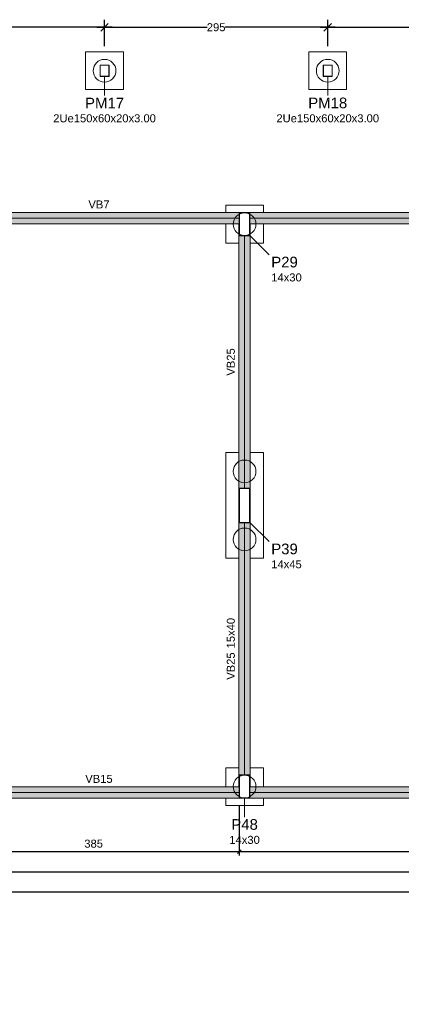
# Model space of a CAD drawing. Header units: millimetres. Extents: x 10906 to 25863, y 1966 to 4861.
# Tile 35 of 163: x 11144 to 11155, y 2925 to 2951. Entities that reach past the tile are written whole.
import ezdxf

# ---------------------------------------------------------------- set-up
doc = ezdxf.new("R2010")
doc.units = ezdxf.units.MM
doc.linetypes.add('DOT2', pattern=[3.175, 0, -3.175])
for name, color, linetype, lineweight in [('COTAS', 4, 'Continuous', 20), ('FO-Cotas', 4, 'Continuous', 5), ('FO-Eixos', 5, 'Continuous', 5), ('FO-Estacas dos blocos', 1, 'Continuous', 20), ('FO-Hachura viga', 41, 'Continuous', 5), ('FO-Pilares', 4, 'Continuous', 30), ('FO-Pilares genéricos', 30, 'Continuous', 5), ('FO-Seção das fundações', 7, 'Continuous', 5), ('FO-Textos das vigas', 7, 'Continuous', 5), ('FO-Textos dos pilares', 7, 'Continuous', 5), ('FO-Vigas', 1, 'Continuous', 20)]:
    doc.layers.add(name, color=color, linetype=linetype, lineweight=lineweight)
doc.styles.add('Annotative', font='arial.ttf')
doc.styles.add('Arial', font='arial.ttf')
doc.styles.get("Standard").update_dxf_attribs({"font": 'arial.ttf'})
doc.dimstyles.new('MURILO', dxfattribs={"dimscale": 0, "dimtxt": 1.5, "dimasz": 2.5, "dimexe": 1.25, "dimexo": 0, "dimtad": 1, "dimtxsty": 'Annotative', "dimblk": 'OBLIQUE', "dimcen": 2.5, "dimdle": 1.25, "dimclrd": 256, "dimclre": 256, "dimclrt": 7, "dimadec": 0, "dimazin": 0, "dimtfac": 1, "dimtmove": 0, "dimatfit": 3, "dimldrblk": 'OBLIQUE', "dimfxl": 1, "dimfxlon": 1, "dimtfillclr": 5, "dimlwe": -1, "dimarcsym": 0})
doc.dimstyles.new('UM_50.000000', dxfattribs={"dimtxt": 0.18, "dimasz": 0.2, "dimexe": 0.2, "dimexo": 0.5, "dimgap": 0, "dimtad": 1, "dimtih": 1, "dimtoh": 1, "dimlfac": 50, "dimzin": 0, "dimdsep": 46, "dimtxsty": 'Standard', "dimcen": 0.09, "dimdle": 0.2, "dimclrd": 256, "dimclre": 256, "dimclrt": 7, "dimazin": 0, "dimtfac": 1, "dimtofl": 0, "dimtmove": 0, "dimatfit": 3, "dimfxl": 1, "dimtolj": 1, "dimtzin": 0, "dimarcsym": 0})

# ---------------------------------------------------------------- blocks, each defined once
blk = doc.blocks.new('_Oblique')
at = {"color": 0, "linetype": 'ByBlock', "lineweight": -2}
blk.add_line((-0.5, -0.5), (0.5, 0.5), dxfattribs=at)
blk = doc.blocks.new('*D19')
at = {"layer": 'Defpoints', "color": 0, "transparency": 16777216}
for p in [(11142.588, 2930.518), (11150.288, 2930.518), (11150.288, 2929.106)]:
    blk.add_point(p, dxfattribs=at)
at = {"layer": 'FO-Cotas', "lineweight": -2, "transparency": 16777216}
for p, q in [((11142.588, 2930.318), (11142.588, 2929.006)), ((11150.288, 2930.318), (11150.288, 2929.006)), ((11142.488, 2929.106), (11150.388, 2929.106))]:
    blk.add_line(p, q, dxfattribs=at)
at = {"layer": 'FO-Cotas', "lineweight": -2, "transparency": 16777216, "xscale": 0.1, "yscale": 0.1, "zscale": 0.1, "rotation": 180}
blk.add_blockref('_Oblique', (11142.588, 2929.106), dxfattribs=at)
at = {"layer": 'FO-Cotas', "lineweight": -2, "transparency": 16777216, "xscale": 0.1, "yscale": 0.1, "zscale": 0.1}
blk.add_blockref('_Oblique', (11150.288, 2929.106), dxfattribs=at)
at = {"layer": 'FO-Cotas', "color": 7, "transparency": 16777216, "insert": (11146.438, 2929.317), "char_height": 0.2118, "attachment_point": 5, "rotation": 0.0057, "style": 'Arial'}
blk.add_mtext('\\A1;385', dxfattribs=at)
blk = doc.blocks.new('*D20')
at = {"layer": 'Defpoints', "color": 0, "transparency": 16777216}
for p in [(11150.288, 2930.518), (11161.388, 2930.518), (11161.388, 2929.106)]:
    blk.add_point(p, dxfattribs=at)
at = {"layer": 'FO-Cotas', "lineweight": -2, "transparency": 16777216}
for p, q in [((11150.288, 2930.318), (11150.288, 2929.006)), ((11161.388, 2930.318), (11161.388, 2929.006)), ((11150.188, 2929.106), (11161.488, 2929.106))]:
    blk.add_line(p, q, dxfattribs=at)
at = {"layer": 'FO-Cotas', "lineweight": -2, "transparency": 16777216, "xscale": 0.1, "yscale": 0.1, "zscale": 0.1, "rotation": 180}
blk.add_blockref('_Oblique', (11150.288, 2929.106), dxfattribs=at)
at = {"layer": 'FO-Cotas', "lineweight": -2, "transparency": 16777216, "xscale": 0.1, "yscale": 0.1, "zscale": 0.1}
blk.add_blockref('_Oblique', (11161.388, 2929.106), dxfattribs=at)
at = {"layer": 'FO-Cotas', "color": 7, "transparency": 16777216, "insert": (11155.838, 2929.317), "char_height": 0.2118, "attachment_point": 5, "rotation": 0.0057, "style": 'Arial'}
blk.add_mtext('\\A1;555', dxfattribs=at)
blk = doc.blocks.new('*D25')
at = {"layer": 'Defpoints', "color": 0, "transparency": 16777216}
for p in [(11118.778, 2930.518), (11194.978, 2930.518), (11194.978, 2928.576)]:
    blk.add_point(p, dxfattribs=at)
at = {"layer": 'FO-Cotas', "lineweight": -2, "transparency": 16777216}
for p, q in [((11118.778, 2930.318), (11118.778, 2928.476)), ((11194.978, 2930.318), (11194.978, 2928.476)), ((11118.678, 2928.576), (11195.078, 2928.576))]:
    blk.add_line(p, q, dxfattribs=at)
at = {"layer": 'FO-Cotas', "lineweight": -2, "transparency": 16777216, "xscale": 0.1, "yscale": 0.1, "zscale": 0.1, "rotation": 180}
blk.add_blockref('_Oblique', (11118.778, 2928.576), dxfattribs=at)
at = {"layer": 'FO-Cotas', "lineweight": -2, "transparency": 16777216, "xscale": 0.1, "yscale": 0.1, "zscale": 0.1}
blk.add_blockref('_Oblique', (11194.978, 2928.576), dxfattribs=at)
at = {"layer": 'FO-Cotas', "color": 7, "transparency": 16777216, "insert": (11156.878, 2928.788), "char_height": 0.2118, "attachment_point": 5, "rotation": 0.0057, "style": 'Arial'}
blk.add_mtext('\\A1;3810', dxfattribs=at)
blk = doc.blocks.new('*D65')
at = {"layer": 'Defpoints', "color": 0, "transparency": 16777216}
for p in [(11152.626, 2950.917), (11152.626, 2949.918), (11158.526, 2949.918)]:
    blk.add_point(p, dxfattribs=at)
at = {"layer": 'FO-Cotas', "lineweight": -2, "transparency": 16777216}
for p, q in [((11152.626, 2950.418), (11152.626, 2951.117)), ((11158.526, 2950.418), (11158.526, 2951.117)), ((11152.426, 2950.917), (11155.34, 2950.917)), ((11158.726, 2950.917), (11155.813, 2950.917))]:
    blk.add_line(p, q, dxfattribs=at)
at = {"layer": 'FO-Cotas', "lineweight": -2, "transparency": 16777216, "xscale": 0.2, "yscale": 0.2, "zscale": 0.2, "rotation": 180}
blk.add_blockref('_Oblique', (11152.626, 2950.917), dxfattribs=at)
at = {"layer": 'FO-Cotas', "lineweight": -2, "transparency": 16777216, "xscale": 0.2, "yscale": 0.2, "zscale": 0.2}
blk.add_blockref('_Oblique', (11158.526, 2950.917), dxfattribs=at)
at = {"layer": 'FO-Cotas', "color": 7, "transparency": 16777216, "insert": (11155.576, 2950.917), "char_height": 0.2118, "attachment_point": 5, "rotation": 0.0057, "style": 'Arial'}
blk.add_mtext('\\A1;295', dxfattribs=at)
blk = doc.blocks.new('*D66')
at = {"layer": 'Defpoints', "color": 0, "transparency": 16777216}
for p in [(11146.726, 2950.917), (11146.726, 2949.918), (11152.626, 2949.918)]:
    blk.add_point(p, dxfattribs=at)
at = {"layer": 'FO-Cotas', "lineweight": -2, "transparency": 16777216}
for p, q in [((11146.726, 2950.418), (11146.726, 2951.117)), ((11152.626, 2950.418), (11152.626, 2951.117)), ((11146.526, 2950.917), (11149.44, 2950.917)), ((11152.826, 2950.917), (11149.913, 2950.917))]:
    blk.add_line(p, q, dxfattribs=at)
at = {"layer": 'FO-Cotas', "lineweight": -2, "transparency": 16777216, "xscale": 0.2, "yscale": 0.2, "zscale": 0.2, "rotation": 180}
blk.add_blockref('_Oblique', (11146.726, 2950.917), dxfattribs=at)
at = {"layer": 'FO-Cotas', "lineweight": -2, "transparency": 16777216, "xscale": 0.2, "yscale": 0.2, "zscale": 0.2}
blk.add_blockref('_Oblique', (11152.626, 2950.917), dxfattribs=at)
at = {"layer": 'FO-Cotas', "color": 7, "transparency": 16777216, "insert": (11149.676, 2950.917), "char_height": 0.2118, "attachment_point": 5, "rotation": 0.0057, "style": 'Arial'}
blk.add_mtext('\\A1;295', dxfattribs=at)
blk = doc.blocks.new('*D67')
at = {"layer": 'Defpoints', "color": 0, "transparency": 16777216}
for p in [(11140.866, 2950.917), (11140.866, 2949.918), (11146.726, 2949.918)]:
    blk.add_point(p, dxfattribs=at)
at = {"layer": 'FO-Cotas', "lineweight": -2, "transparency": 16777216}
for p, q in [((11140.866, 2950.418), (11140.866, 2951.117)), ((11146.726, 2950.418), (11146.726, 2951.117)), ((11140.666, 2950.917), (11143.561, 2950.917)), ((11146.926, 2950.917), (11144.032, 2950.917))]:
    blk.add_line(p, q, dxfattribs=at)
at = {"layer": 'FO-Cotas', "lineweight": -2, "transparency": 16777216, "xscale": 0.2, "yscale": 0.2, "zscale": 0.2, "rotation": 180}
blk.add_blockref('_Oblique', (11140.866, 2950.917), dxfattribs=at)
at = {"layer": 'FO-Cotas', "lineweight": -2, "transparency": 16777216, "xscale": 0.2, "yscale": 0.2, "zscale": 0.2}
blk.add_blockref('_Oblique', (11146.726, 2950.917), dxfattribs=at)
at = {"layer": 'FO-Cotas', "color": 7, "transparency": 16777216, "insert": (11143.796, 2950.917), "char_height": 0.2118, "attachment_point": 5, "rotation": 0.0057, "style": 'Arial'}
blk.add_mtext('\\A1;293', dxfattribs=at)
blk = doc.blocks.new('*D1459')
at = {"layer": 'COTAS', "lineweight": -2, "transparency": 16777216}
blk.add_line((11118.653, 2928.047), (11160.853, 2928.047), dxfattribs=at)
at = {"layer": 'COTAS', "transparency": 16777216}
for p, q in [((11118.778, 2928.147), (11118.778, 2927.922)), ((11160.728, 2927.947), (11160.728, 2928.172))]:
    blk.add_line(p, q, dxfattribs=at)
at = {"layer": 'Defpoints', "color": 0, "transparency": 16777216}
for p in [(11118.778, 2930.518), (11160.728, 2928.047), (11160.728, 2925.068)]:
    blk.add_point(p, dxfattribs=at)
at = {"layer": 'COTAS', "lineweight": -2, "transparency": 16777216, "xscale": 0.25, "yscale": 0.25, "zscale": 0.25, "rotation": 180}
blk.add_blockref('_Oblique', (11118.778, 2928.047), dxfattribs=at)
at = {"layer": 'COTAS', "lineweight": -2, "transparency": 16777216, "xscale": 0.25, "yscale": 0.25, "zscale": 0.25}
blk.add_blockref('_Oblique', (11160.728, 2928.047), dxfattribs=at)
at = {"layer": 'COTAS', "color": 7, "transparency": 16777216, "insert": (11139.753, 2928.229), "char_height": 0.2, "attachment_point": 5, "style": 'Annotative'}
blk.add_mtext('2097,5', dxfattribs=at)

msp = doc.modelspace()

# ---------------------------------------------------------------- hatches: boundary and pattern name
at = {"layer": 'FO-Hachura viga', "linetype": 'Continuous'}
for points in [[(11150.2885, 2945.71751), (11150.2885, 2945.71751), (11150.2885, 2946.00751), (11150.5685, 2946.00751), (11150.5685, 2946.01751), (11142.8685, 2946.01751), (11142.8685, 2945.71751), (11150.2885, 2945.71751)], [(11161.3885, 2945.71751), (11161.3885, 2945.71751), (11161.3885, 2946.00751), (11161.6685, 2946.00751), (11161.6685, 2946.01751), (11150.5685, 2946.01751), (11150.5685, 2945.71751), (11161.3885, 2945.71751)], [(11150.5685, 2938.71751), (11150.5685, 2938.71751), (11150.5685, 2937.81751), (11150.5785, 2937.81751), (11150.5785, 2945.71751), (11150.5685, 2945.71751), (11150.5685, 2945.40751), (11150.2885, 2945.40751), (11150.2885, 2945.71751), (11150.2785, 2945.71751), (11150.2785, 2937.81751), (11150.2885, 2937.81751), (11150.2885, 2938.71751), (11150.5685, 2938.71751)], [(11150.5785, 2938.71751), (11150.5785, 2938.71751), (11150.5685, 2938.71751), (11150.5685, 2937.81751), (11150.2885, 2937.81751), (11150.2885, 2938.71751), (11150.2785, 2938.71751), (11150.2785, 2930.81751), (11150.2885, 2930.81751), (11150.2885, 2931.12751), (11150.5685, 2931.12751), (11150.5685, 2930.81751), (11150.5785, 2930.81751), (11150.5785, 2938.71751)], [(11142.8685, 2930.81751), (11142.8685, 2930.81751), (11142.8685, 2930.52751), (11142.5885, 2930.52751), (11142.5885, 2930.51751), (11150.2885, 2930.51751), (11150.2885, 2930.81751), (11142.8685, 2930.81751)], [(11150.5685, 2930.81751), (11150.5685, 2930.81751), (11150.5685, 2930.52751), (11150.2885, 2930.52751), (11150.2885, 2930.51751), (11161.3885, 2930.51751), (11161.3885, 2930.81751), (11150.5685, 2930.81751)]]:
    msp.add_hatch(color=256, dxfattribs=at).paths.add_polyline_path(points)

# ---------------------------------------------------------------- linework, layer by layer
at = {"layer": 'FO-Cotas'}
for p, q in [((11146.7265, 2949.61751), (11146.7265, 2949.10919)), ((11152.6265, 2949.61751), (11152.6265, 2949.10919)), ((11150.5685, 2945.40751), (11151.07682, 2944.89919)), ((11150.5685, 2937.81751), (11151.07682, 2937.30919)), ((11150.4285, 2930.52751), (11150.4285, 2930.01919))]:
    msp.add_line(p, q, dxfattribs=at)
at = {"layer": 'FO-Eixos'}
for p, q in [((11142.8685, 2945.86751), (11150.2885, 2945.86751)), ((11150.5685, 2945.86751), (11161.3885, 2945.86751)), ((11150.4285, 2938.71751), (11150.4285, 2945.40751)), ((11150.4285, 2931.12751), (11150.4285, 2937.81751)), ((11142.8685, 2930.66751), (11150.2885, 2930.66751)), ((11150.5685, 2930.66751), (11161.3885, 2930.66751))]:
    msp.add_line(p, q, dxfattribs=at)
at = {"layer": 'FO-Estacas dos blocos'}
for centre in [(11146.7265, 2949.76751), (11152.6265, 2949.76751), (11150.4285, 2945.70751), (11150.4285, 2939.16751), (11150.4285, 2937.36751), (11150.4285, 2930.82751)]:
    msp.add_circle(centre, 0.3, dxfattribs=at)
at = {"layer": 'FO-Pilares'}
for points in [[(11150.2885, 2945.40751), (11150.4285, 2945.40751), (11150.5685, 2945.40751), (11150.5685, 2945.70751), (11150.5685, 2946.00751), (11150.4285, 2946.00751), (11150.2885, 2946.00751), (11150.2885, 2945.70751), (11150.2885, 2945.40751)], [(11150.2885, 2937.81751), (11150.4285, 2937.81751), (11150.5685, 2937.81751), (11150.5685, 2938.26751), (11150.5685, 2938.71751), (11150.4285, 2938.71751), (11150.2885, 2938.71751), (11150.2885, 2938.26751), (11150.2885, 2937.81751)], [(11150.2885, 2930.52751), (11150.4285, 2930.52751), (11150.5685, 2930.52751), (11150.5685, 2930.82751), (11150.5685, 2931.12751), (11150.4285, 2931.12751), (11150.2885, 2931.12751), (11150.2885, 2930.82751), (11150.2885, 2930.52751)]]:
    msp.add_lwpolyline(points, close=True, dxfattribs=at)
at = {"layer": 'FO-Pilares genéricos'}
for points in [[(11146.8405, 2949.91751), (11146.84144, 2949.91743), (11146.84235, 2949.91721), (11146.84322, 2949.91685), (11146.84402, 2949.91636), (11146.84474, 2949.91575), (11146.84535, 2949.91503), (11146.84584, 2949.91423), (11146.8462, 2949.91336), (11146.84642, 2949.91244), (11146.8465, 2949.91151), (11146.8465, 2949.62351), (11146.84642, 2949.62257), (11146.8462, 2949.62165), (11146.84584, 2949.62078), (11146.84535, 2949.61998), (11146.84474, 2949.61926), (11146.84402, 2949.61865), (11146.84322, 2949.61816), (11146.84235, 2949.6178), (11146.84144, 2949.61758), (11146.8405, 2949.61751), (11146.6125, 2949.61751), (11146.61156, 2949.61758), (11146.61064, 2949.6178), (11146.60977, 2949.61816), (11146.60897, 2949.61865), (11146.60825, 2949.61926), (11146.60764, 2949.61998), (11146.60715, 2949.62078), (11146.60679, 2949.62165), (11146.60657, 2949.62257), (11146.6065, 2949.62351), (11146.6065, 2949.91151), (11146.60657, 2949.91244), (11146.60679, 2949.91336), (11146.60715, 2949.91423), (11146.60764, 2949.91503), (11146.60825, 2949.91575), (11146.60897, 2949.91636), (11146.60977, 2949.91685), (11146.61064, 2949.91721), (11146.61156, 2949.91743), (11146.6125, 2949.91751), (11146.8405, 2949.91751)], [(11146.8345, 2949.91151), (11146.83544, 2949.91143), (11146.83635, 2949.91121), (11146.83722, 2949.91085), (11146.83802, 2949.91036), (11146.83874, 2949.90975), (11146.83935, 2949.90903), (11146.83984, 2949.90823), (11146.8402, 2949.90736), (11146.84042, 2949.90644), (11146.8405, 2949.90551), (11146.8405, 2949.62951), (11146.84042, 2949.62857), (11146.8402, 2949.62765), (11146.83984, 2949.62678), (11146.83935, 2949.62598), (11146.83874, 2949.62526), (11146.83802, 2949.62465), (11146.83722, 2949.62416), (11146.83635, 2949.6238), (11146.83544, 2949.62358), (11146.8345, 2949.62351), (11146.6185, 2949.62351), (11146.61756, 2949.62358), (11146.61664, 2949.6238), (11146.61577, 2949.62416), (11146.61497, 2949.62465), (11146.61425, 2949.62526), (11146.61364, 2949.62598), (11146.61315, 2949.62678), (11146.61279, 2949.62765), (11146.61257, 2949.62857), (11146.6125, 2949.62951), (11146.6125, 2949.90551), (11146.61257, 2949.90644), (11146.61279, 2949.90736), (11146.61315, 2949.90823), (11146.61364, 2949.90903), (11146.61425, 2949.90975), (11146.61497, 2949.91036), (11146.61577, 2949.91085), (11146.61664, 2949.91121), (11146.61756, 2949.91143), (11146.6185, 2949.91151), (11146.8345, 2949.91151)], [(11152.7405, 2949.91751), (11152.74144, 2949.91743), (11152.74235, 2949.91721), (11152.74322, 2949.91685), (11152.74402, 2949.91636), (11152.74474, 2949.91575), (11152.74535, 2949.91503), (11152.74584, 2949.91423), (11152.7462, 2949.91336), (11152.74642, 2949.91244), (11152.7465, 2949.91151), (11152.7465, 2949.62351), (11152.74642, 2949.62257), (11152.7462, 2949.62165), (11152.74584, 2949.62078), (11152.74535, 2949.61998), (11152.74474, 2949.61926), (11152.74402, 2949.61865), (11152.74322, 2949.61816), (11152.74235, 2949.6178), (11152.74144, 2949.61758), (11152.7405, 2949.61751), (11152.5125, 2949.61751), (11152.51156, 2949.61758), (11152.51064, 2949.6178), (11152.50977, 2949.61816), (11152.50897, 2949.61865), (11152.50825, 2949.61926), (11152.50764, 2949.61998), (11152.50715, 2949.62078), (11152.50679, 2949.62165), (11152.50657, 2949.62257), (11152.5065, 2949.62351), (11152.5065, 2949.91151), (11152.50657, 2949.91244), (11152.50679, 2949.91336), (11152.50715, 2949.91423), (11152.50764, 2949.91503), (11152.50825, 2949.91575), (11152.50897, 2949.91636), (11152.50977, 2949.91685), (11152.51064, 2949.91721), (11152.51156, 2949.91743), (11152.5125, 2949.91751), (11152.7405, 2949.91751)], [(11152.7345, 2949.91151), (11152.73544, 2949.91143), (11152.73635, 2949.91121), (11152.73722, 2949.91085), (11152.73802, 2949.91036), (11152.73874, 2949.90975), (11152.73935, 2949.90903), (11152.73984, 2949.90823), (11152.7402, 2949.90736), (11152.74042, 2949.90644), (11152.7405, 2949.90551), (11152.7405, 2949.62951), (11152.74042, 2949.62857), (11152.7402, 2949.62765), (11152.73984, 2949.62678), (11152.73935, 2949.62598), (11152.73874, 2949.62526), (11152.73802, 2949.62465), (11152.73722, 2949.62416), (11152.73635, 2949.6238), (11152.73544, 2949.62358), (11152.7345, 2949.62351), (11152.5185, 2949.62351), (11152.51756, 2949.62358), (11152.51664, 2949.6238), (11152.51577, 2949.62416), (11152.51497, 2949.62465), (11152.51425, 2949.62526), (11152.51364, 2949.62598), (11152.51315, 2949.62678), (11152.51279, 2949.62765), (11152.51257, 2949.62857), (11152.5125, 2949.62951), (11152.5125, 2949.90551), (11152.51257, 2949.90644), (11152.51279, 2949.90736), (11152.51315, 2949.90823), (11152.51364, 2949.90903), (11152.51425, 2949.90975), (11152.51497, 2949.91036), (11152.51577, 2949.91085), (11152.51664, 2949.91121), (11152.51756, 2949.91143), (11152.5185, 2949.91151), (11152.7345, 2949.91151)]]:
    msp.add_lwpolyline(points, close=True, dxfattribs=at)
at = {"layer": 'FO-Pilares genéricos', "linetype": 'DOT2', "ltscale": 0.05}
for points in [[(11146.6065, 2949.61751), (11146.7265, 2949.61751), (11146.8465, 2949.61751), (11146.8465, 2949.76751), (11146.8465, 2949.91751), (11146.7265, 2949.91751), (11146.6065, 2949.91751), (11146.6065, 2949.76751), (11146.6065, 2949.61751)], [(11146.6065, 2949.61751), (11146.7265, 2949.61751), (11146.8465, 2949.61751), (11146.8465, 2949.76751), (11146.8465, 2949.91751), (11146.7265, 2949.91751), (11146.6065, 2949.91751), (11146.6065, 2949.76751), (11146.6065, 2949.61751)], [(11152.5065, 2949.61751), (11152.6265, 2949.61751), (11152.7465, 2949.61751), (11152.7465, 2949.76751), (11152.7465, 2949.91751), (11152.6265, 2949.91751), (11152.5065, 2949.91751), (11152.5065, 2949.76751), (11152.5065, 2949.61751)], [(11152.5065, 2949.61751), (11152.6265, 2949.61751), (11152.7465, 2949.61751), (11152.7465, 2949.76751), (11152.7465, 2949.91751), (11152.6265, 2949.91751), (11152.5065, 2949.91751), (11152.5065, 2949.76751), (11152.5065, 2949.61751)]]:
    msp.add_lwpolyline(points, close=True, dxfattribs=at)
at = {"layer": 'FO-Seção das fundações'}
for points in [[(11146.2265, 2950.26751), (11147.2265, 2950.26751)], [(11146.2265, 2950.26751), (11146.2265, 2949.26751)], [(11147.2265, 2949.26751), (11147.2265, 2950.26751)], [(11152.1265, 2950.26751), (11153.1265, 2950.26751)], [(11152.1265, 2950.26751), (11152.1265, 2949.26751)], [(11153.1265, 2949.26751), (11153.1265, 2950.26751)], [(11147.2265, 2949.26751), (11146.2265, 2949.26751)], [(11153.1265, 2949.26751), (11152.1265, 2949.26751)], [(11149.9285, 2946.20751), (11150.9285, 2946.20751)], [(11149.9285, 2946.20751), (11149.9285, 2946.01751)], [(11150.9285, 2946.01751), (11150.9285, 2946.20751)], [(11149.9285, 2945.71751), (11149.9285, 2945.20751)], [(11150.9285, 2945.20751), (11150.9285, 2945.71751)], [(11150.2785, 2945.20751), (11149.9285, 2945.20751)], [(11150.9285, 2945.20751), (11150.5785, 2945.20751)], [(11149.9285, 2939.66751), (11149.9285, 2936.86751)], [(11149.9285, 2939.66751), (11150.2785, 2939.66751)], [(11150.5785, 2939.66751), (11150.9285, 2939.66751)], [(11150.9285, 2936.86751), (11150.9285, 2939.66751)], [(11150.2785, 2936.86751), (11149.9285, 2936.86751)], [(11150.9285, 2936.86751), (11150.5785, 2936.86751)], [(11149.9285, 2931.32751), (11149.9285, 2930.81751)], [(11149.9285, 2931.32751), (11150.2785, 2931.32751)], [(11150.5785, 2931.32751), (11150.9285, 2931.32751)], [(11150.9285, 2930.81751), (11150.9285, 2931.32751)], [(11149.9285, 2930.51751), (11149.9285, 2930.32751)], [(11150.9285, 2930.32751), (11150.9285, 2930.51751)], [(11150.9285, 2930.32751), (11149.9285, 2930.32751)]]:
    msp.add_lwpolyline(points, dxfattribs=at)
at = {"layer": 'FO-Vigas'}
for p, q in [((11142.8685, 2946.01751), (11150.5685, 2946.01751)), ((11150.5685, 2946.01751), (11161.6685, 2946.01751)), ((11142.8785, 2945.71751), (11150.2785, 2945.71751)), ((11150.2785, 2938.71751), (11150.2785, 2945.71751)), ((11150.5785, 2945.71751), (11161.3785, 2945.71751)), ((11150.5785, 2937.81751), (11150.5785, 2945.71751)), ((11150.2785, 2930.81751), (11150.2785, 2938.71751)), ((11150.5785, 2930.81751), (11150.5785, 2937.81751)), ((11142.8785, 2930.81751), (11150.2785, 2930.81751)), ((11150.5785, 2930.81751), (11161.3785, 2930.81751)), ((11142.5885, 2930.51751), (11150.2885, 2930.51751)), ((11150.2885, 2930.51751), (11161.3885, 2930.51751))]:
    msp.add_line(p, q, dxfattribs=at)

# ---------------------------------------------------------------- texts
at = {"layer": 'FO-Textos das vigas', "char_height": 0.2118, "attachment_point": 8, "line_spacing_factor": 0.798, "style": 'Arial'}
for s, insert, width in [('VB7', (11146.5785, 2946.12341), 1.1331486), ('VB15', (11146.5785, 2930.92341), 1.4697584)]:
    msp.add_mtext(s, dxfattribs=dict(at, insert=insert, width=width))
at = {"layer": 'FO-Textos das vigas', "char_height": 0.2118, "rotation": 90, "line_spacing_factor": 0.798, "style": 'Arial'}
for s, insert, width, attachment_point in [('VB25', (11150.1726, 2942.06251), 1.4697584, 8), ('15x40', (11150.1726, 2934.48418), 1.6307878, 7), ('VB25', (11150.1726, 2934.37828), 1.4697584, 9)]:
    msp.add_mtext(s, dxfattribs=dict(at, insert=insert, width=width, attachment_point=attachment_point))
at = {"layer": 'FO-Textos dos pilares', "line_spacing_factor": 0.798, "style": 'Arial'}
for s, insert, char_height, width, attachment_point in [('PM17', (11146.7265, 2948.77031), 0.2824, 2.0695183, 8), ('PM18', (11152.6265, 2948.77031), 0.2824, 2.0695183, 8), ('2Ue150x60x20x3.00', (11146.7265, 2948.39966), 0.2118, 5.4125862, 8), ('2Ue150x60x20x3.00', (11152.6265, 2948.39966), 0.2118, 5.4125862, 8), ('P29', (11151.1333, 2944.56031), 0.2824, 1.4026019, 7), ('14x30', (11151.1333, 2944.18966), 0.2118, 1.6267108, 7), ('P39', (11151.1333, 2936.97031), 0.2824, 1.41596, 7), ('14x45', (11151.1333, 2936.59966), 0.2118, 1.6307878, 7), ('P48', (11150.4285, 2929.68031), 0.2824, 1.4121434, 8), ('14x30', (11150.4285, 2929.30966), 0.2118, 1.6307878, 8)]:
    msp.add_mtext(s, dxfattribs=dict(at, insert=insert, char_height=char_height, width=width, attachment_point=attachment_point))

# ---------------------------------------------------------------- dimensions: what is measured, and where the dimension line sits
at = {"layer": 'COTAS'}
dim = msp.add_linear_dim(base=(11160.7285, 2928.04651), p1=(11118.7785, 2930.51751), p2=(11160.7285, 2925.06751), dimstyle='MURILO', override={"dimtxt": 2, "dimlfac": 50}, dxfattribs=at)
dim.commit()
dim.dimension.update_dxf_attribs({"geometry": '*D1459', "text_midpoint": (11139.7535, 2928.2292)})
at = {"layer": 'FO-Cotas'}
for base, p1, p2, picture, middle in [((11140.8665, 2950.91735), (11146.7265, 2949.91751), (11140.8665, 2949.91751), '*D67', (11143.7965, 2950.91735)), ((11146.7265, 2950.91735), (11152.6265, 2949.91751), (11146.7265, 2949.91751), '*D66', (11149.6765, 2950.91735)), ((11152.6265, 2950.91735), (11158.5265, 2949.91751), (11152.6265, 2949.91751), '*D65', (11155.5765, 2950.91735))]:
    dim = msp.add_linear_dim(base=base, p1=p1, p2=p2, dimstyle='UM_50.000000', override={"dimtxt": 0.2118, "dimtih": 0, "dimtoh": 0, "dimzin": 8, "dimtxsty": 'Arial', "dimblk": 'Oblique', "dimblk1": 'Oblique', "dimblk2": 'Oblique', "dimsah": 1, "dimclrt": 7, "dimazin": 3, "dimtmove": 2, "dimldrblk": 'Oblique'}, dxfattribs=at)
    dim.commit()
    dim.dimension.update_dxf_attribs({"geometry": picture, "text_midpoint": middle, "text_rotation": 0.00573})
for base, p1, p2, picture, middle in [((11194.9785, 2928.57601), (11118.7785, 2930.51751), (11194.9785, 2930.51751), '*D25', (11156.8785, 2928.78781)), ((11150.2885, 2929.10551), (11142.5885, 2930.51751), (11150.2885, 2930.51751), '*D19', (11146.4385, 2929.31731)), ((11161.3885, 2929.10551), (11150.2885, 2930.51751), (11161.3885, 2930.51751), '*D20', (11155.8385, 2929.31731))]:
    dim = msp.add_linear_dim(base=base, p1=p1, p2=p2, dimstyle='UM_50.000000', override={"dimtxt": 0.2118, "dimasz": 0.1, "dimexe": 0.1, "dimexo": 0.2, "dimtad": 1, "dimtih": 0, "dimtoh": 0, "dimdec": 1, "dimlfac": 50, "dimzin": 8, "dimtxsty": 'Arial', "dimblk": 'Oblique', "dimblk1": 'Oblique', "dimblk2": 'Oblique', "dimsah": 1, "dimdle": 0.1, "dimse1": 0, "dimse2": 0, "dimclrt": 7, "dimadec": 1, "dimazin": 3, "dimtmove": 2, "dimldrblk": 'Oblique'}, dxfattribs=at)
    dim.commit()
    dim.dimension.update_dxf_attribs({"geometry": picture, "text_midpoint": middle, "dimtype": 160, "text_rotation": 0.00573})

doc.saveas('drawing.dxf')
